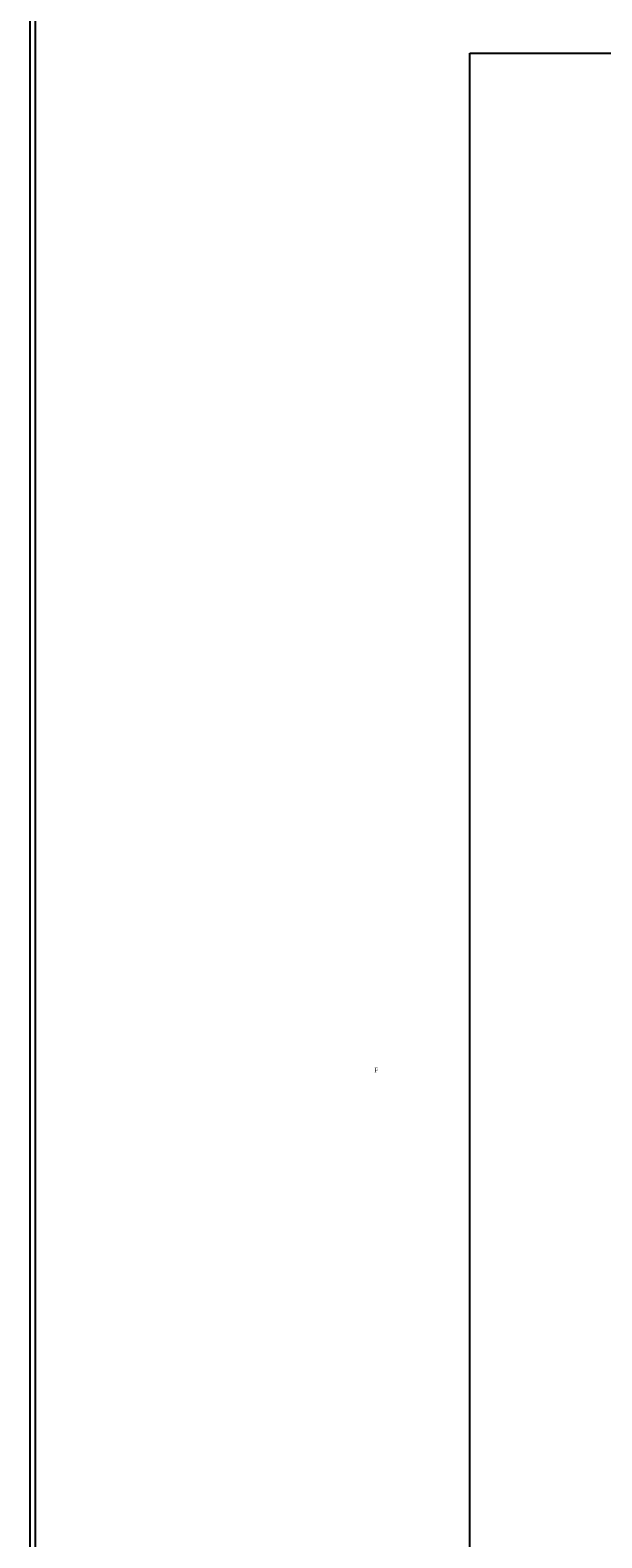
# Model space of a CAD drawing. Header units: millimetres. Extents: x -8500 to 4200, y 0 to 5940.
# Tile 81 of 256: x -8500 to -7978, y 2100 to 3476. Entities that reach past the tile are written whole.
import ezdxf

# ---------------------------------------------------------------- set-up
doc = ezdxf.new("R2010")
doc.units = ezdxf.units.MM
for name, color, linetype in [('1', 250, 'Continuous'), ('151', 250, 'Continuous'), ('256', 250, 'Continuous')]:
    doc.layers.add(name, color=color, linetype=linetype)
doc.styles.add('Times New Roman', font='times.ttf')

msp = doc.modelspace()

# ---------------------------------------------------------------- linework, layer by layer
at = {"layer": '151', "linetype": 'Continuous', "lineweight": -3}
for p, q in [((-8098.44, 3455.32), (-7093.44, 3455.32)), ((-8098.44, 1235.32), (-8098.44, 3455.32))]:
    msp.add_line(p, q, dxfattribs=at)
at = {"layer": '256', "linetype": 'Continuous', "lineweight": -3}
for p, q in [((-8500, 0), (-8500, 4200)), ((-8495, 5), (-8495, 4195))]:
    msp.add_line(p, q, dxfattribs=at)

# ---------------------------------------------------------------- texts
at = {"layer": '1', "linetype": 'Continuous', "lineweight": -3, "insert": (-8185.76, 2525.07), "char_height": 4, "attachment_point": 7, "line_spacing_factor": 1.140076, "style": 'Times New Roman'}
msp.add_mtext('\\fTimes New Roman|b0|i0;\\W1.0000;F', dxfattribs=at)

doc.saveas('drawing.dxf')
